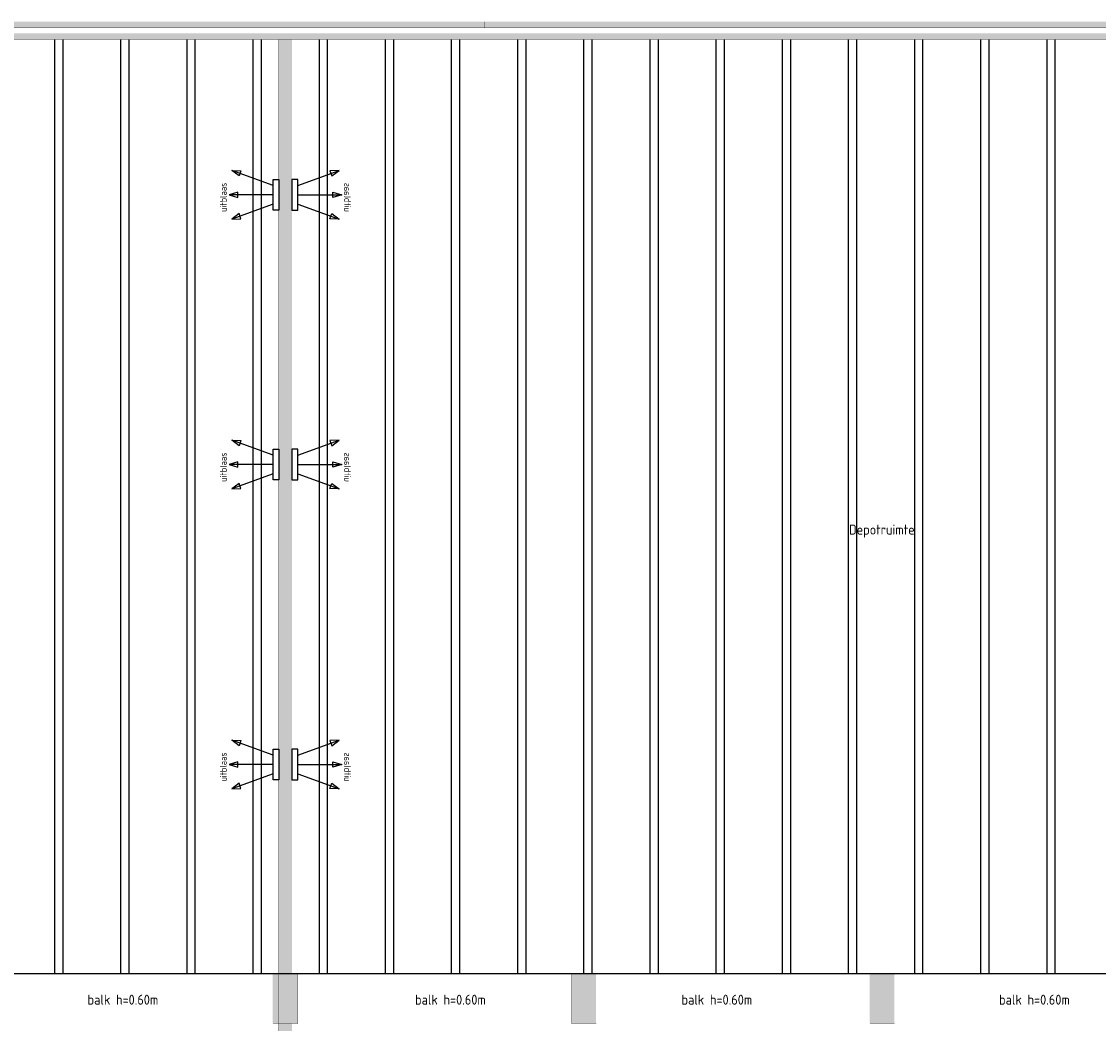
# Model space of a CAD drawing. Header units: millimetres. Extents: x 2 to 82965, y 2 to 46811.
# Tile 4 of 17: x 22859 to 42394, y 25940 to 44108. Entities that reach past the tile are written whole.
import ezdxf

# ---------------------------------------------------------------- set-up
doc = ezdxf.new("R2010")
doc.units = ezdxf.units.MM
doc.linetypes.add('ACAD_ISO02W100', pattern=[15, 12, -3])
for name, color, linetype in [('balken', 1, 'ACAD_ISO02W100'), ('H', 7, 'Continuous'), ('P', 7, 'Continuous'), ('ruimtebenaming', 1, 'Continuous'), ('ventilatieopening', 3, 'Continuous')]:
    doc.layers.add(name, color=color, linetype=linetype)

# ---------------------------------------------------------------- blocks, each defined once
blk = doc.blocks.new('uitblaas')
at = {"layer": 'ventilatieopening'}
for p, q in [((-107, 170), (-856, 442)), ((-107, 0), (-904, 0)), ((-107, -170), (-856, -442))]:
    blk.add_line(p, q, dxfattribs=at)
for points in [[(-856, 442), (-690, 434), (-724, 341)], [(-107, 278), (0, 278), (0, -278), (-107, -278)], [(-904, 0), (-745, -49), (-745, 49)], [(-856, -442), (-690, -434), (-724, -341)]]:
    blk.add_lwpolyline(points, close=True, dxfattribs=at)
at = {"layer": 'balken', "insert": (-1069, -312), "char_height": 120, "width": 2608.18, "attachment_point": 1, "rotation": 90}
blk.add_mtext('{\\Fisocp|c0;uitblaas}', dxfattribs=at)

msp = doc.modelspace()

# ---------------------------------------------------------------- hatches: boundary and pattern name
msp.add_hatch(color=256).paths.add_polyline_path([(73451, 43783), (5994, 43783), (5994, 43893), (73451, 43893)])
at = {"layer": 'H', "linetype": 'Continuous'}
for points in [[(20425, 44108), (24032, 44108), (24032, 43997), (20425, 43997), (20425, 44108)], [(24032, 44108), (27645, 44108), (27645, 43997), (24032, 43997), (24032, 44108)], [(27645, 44108), (31252, 44108), (31252, 43997), (27645, 43997), (27645, 44108)], [(31252, 44108), (34859, 44108), (34859, 43997), (31252, 43997), (31252, 44108)], [(34859, 44108), (38466, 44108), (38466, 43997), (34859, 43997), (34859, 44108)], [(38466, 44108), (42069, 44108), (42069, 43997), (38466, 43997), (38466, 44108)], [(42069, 44108), (45686, 44108), (45686, 43997), (42069, 43997), (42069, 44108)], [(27763, 43783), (27520, 43783), (27520, 25295), (27595, 25295), (27688, 25295), (27763, 25295), (27763, 43783), (27763, 43783)], [(27417, 26842), (27867, 26842), (27867, 25942), (27417, 25942), (27417, 26842)], [(32831, 26842), (33280, 26842), (33280, 25942), (32831, 25942), (32831, 26842)], [(38244, 26842), (38694, 26842), (38694, 25942), (38244, 25942), (38244, 26842)]]:
    msp.add_hatch(color=256, dxfattribs=at).paths.add_polyline_path(points)

# ---------------------------------------------------------------- linework, layer by layer
at = {"layer": 'balken', "ltscale": 0.25}
for p, q in [((23455, 43783), (23455, 26838)), ((23605, 43783), (23605, 26838)), ((24655, 43783), (24655, 26838)), ((24805, 43783), (24805, 26838)), ((25855, 43783), (25855, 26838)), ((26005, 43783), (26005, 26838)), ((27055, 43783), (27055, 26838)), ((27205, 43783), (27205, 26838)), ((28255, 43783), (28255, 26838)), ((28405, 43783), (28405, 26838)), ((29455, 43783), (29455, 26838)), ((29605, 43783), (29605, 26838)), ((30655, 43783), (30655, 26838)), ((30805, 43783), (30805, 26838)), ((31855, 43783), (31855, 26838)), ((32005, 43783), (32005, 26838)), ((33055, 43783), (33055, 26838)), ((33205, 43783), (33205, 26838)), ((34255, 43783), (34255, 26838)), ((34405, 43783), (34405, 26838)), ((35455, 43783), (35455, 26838)), ((35605, 43783), (35605, 26838)), ((36655, 43783), (36655, 26838)), ((36805, 43783), (36805, 26838)), ((37855, 43783), (37855, 26838)), ((38005, 43783), (38005, 26838)), ((39055, 43783), (39055, 26838)), ((39205, 43783), (39205, 26838)), ((40255, 43783), (40255, 26838)), ((40405, 43783), (40405, 26838)), ((41455, 43783), (41455, 26838)), ((41605, 43783), (41605, 26838)), ((75969, 26838), (5994, 26838))]:
    msp.add_line(p, q, dxfattribs=at)
at = {"layer": 'P', "const_width": 2.23}
for points in [[(20428, 44104), (24035, 44104), (24035, 43993), (20428, 43993), (20428, 44104)], [(24035, 44104), (27649, 44104), (27649, 43993), (24035, 43993), (24035, 44104)], [(27649, 44104), (31256, 44104), (31256, 43993), (27649, 43993), (27649, 44104)], [(31256, 44104), (34862, 44104), (34862, 43993), (31256, 43993), (31256, 44104)], [(34862, 44104), (38466, 44104), (38466, 43993), (34862, 43993), (34862, 44104)], [(38466, 44104), (42072, 44104), (42072, 43993), (38466, 43993), (38466, 44104)], [(42072, 44104), (45686, 44104), (45686, 43993), (42072, 43993), (42072, 44104)], [(27517, 43786), (27767, 43786)], [(27520, 43786), (27520, 25295)], [(27763, 43786), (27763, 25295)], [(27420, 26838), (27870, 26838), (27870, 25938), (27420, 25938), (27420, 26838)], [(32834, 26838), (33284, 26838), (33284, 25938), (32834, 25938), (32834, 26838)], [(38248, 26838), (38698, 26838), (38698, 25938), (38248, 25938), (38248, 26838)]]:
    msp.add_lwpolyline(points, dxfattribs=at)
at = {"layer": 'P'}
msp.add_lwpolyline([(73451, 43783, 2.23, 2.23, 0), (5994, 43783, 2.23, 2.23, 0), (5994, 43893, 2.23, 2.23, 0), (73451, 43893, 2.23, 2.23, 0), (73451, 43783, 0, 0, 0)], format="xyseb", dxfattribs=at)

# ---------------------------------------------------------------- block references
at = {"layer": 'ventilatieopening'}
for p in [(27528, 40967), (27528, 36074), (27528, 30636)]:
    msp.add_blockref('uitblaas', p, dxfattribs=at)
at = {"layer": 'ventilatieopening', "xscale": -1}
for p in [(27763, 40967), (27763, 36074), (27763, 30636)]:
    msp.add_blockref('uitblaas', p, dxfattribs=at)

# ---------------------------------------------------------------- texts
at = {"layer": 'balken', "char_height": 180, "width": 2608.18, "attachment_point": 1}
for insert in [(24056, 26461), (29997, 26461), (34830, 26461), (40591, 26461)]:
    msp.add_mtext('{\\Fisocp|c0;balk h=0.60m}', dxfattribs=dict(at, insert=insert))
at = {"layer": 'ruimtebenaming', "insert": (38464, 34985), "char_height": 180, "width": 2608.18, "attachment_point": 2}
msp.add_mtext('{\\Fisocp|c0;Depotruimte}', dxfattribs=at)

doc.saveas('drawing.dxf')
